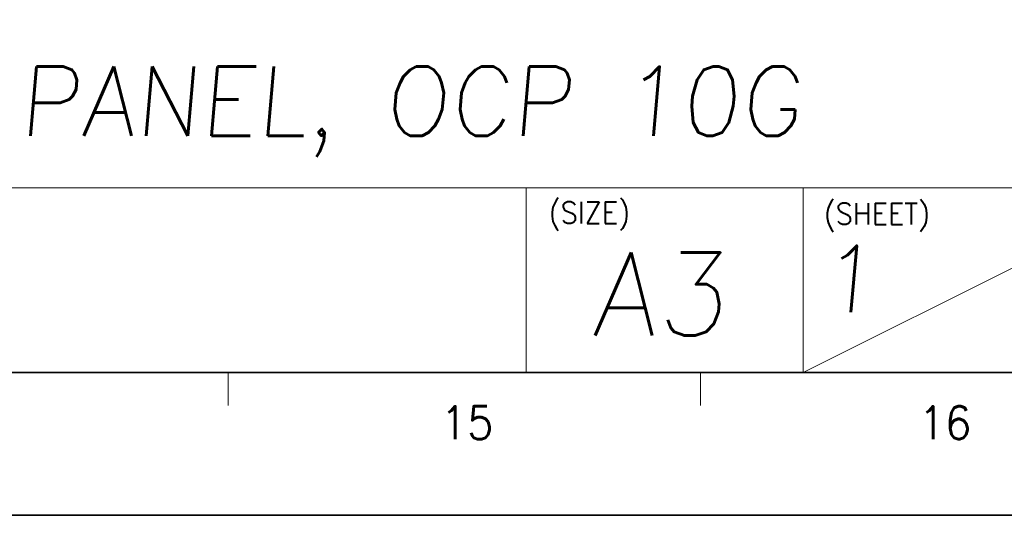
# Model space of a CAD drawing. Header units: millimetres. Extents: x 4497 to 11741, y 5958 to 12619.
# Tile 253 of 256: x 5420 to 5473, y 10625 to 10652. Entities that reach past the tile are written whole.
import ezdxf
from ezdxf.enums import TextEntityAlignment as Align

# ---------------------------------------------------------------- set-up
doc = ezdxf.new("R2010")
doc.units = ezdxf.units.MM
doc.header["$LTSCALE"] = 0.8
doc.layers.get('0').update_dxf_attribs({"linetype": 'CONTINUOUS', "lineweight": 0})
doc.layers.add('2', color=3, linetype='CONTINUOUS', lineweight=0)
doc.styles.get("Standard").update_dxf_attribs({"font": 'romans.shx', "width": 0.8, "oblique": 5, "bigfont": 'whgtxt.shx'})

msp = doc.modelspace()

# ---------------------------------------------------------------- linework, layer by layer
at = {"color": 7, "linetype": 'Continuous'}
for p, q in [((5406.242, 10642.642), (5481.701, 10642.642)), ((5447.252, 10632.799), (5447.252, 10642.642)), ((5462.016, 10632.799), (5462.016, 10642.642)), ((5462.016, 10632.799), (5481.701, 10642.642)), ((5406.242, 10632.799), (5481.701, 10632.799)), ((5406.242, 10632.799), (5481.701, 10632.799)), ((5423.445, 10632.799), (5481.701, 10632.799)), ((5431.395, 10631.04), (5431.395, 10632.799)), ((5456.548, 10631.04), (5456.548, 10632.799))]:
    msp.add_line(p, q, dxfattribs=at)
at = {"color": 7, "linetype": 'Continuous', "lineweight": 35}
msp.add_line((5079.252, 10632.799), (5481.701, 10632.799), dxfattribs=at)
msp.add_lwpolyline([(5069.597, 10922.191), (5069.597, 10625.191), (5489.597, 10625.191), (5489.597, 10922.191)], close=True, dxfattribs=at)

# ---------------------------------------------------------------- texts
at = {"color": 7, "linetype": 'Continuous', "width": 0.933333}
for s, p in [('(SIZE)', (5448.458, 10641.891)), ('(SHEET)', (5463.106, 10641.83))]:
    msp.add_text(s, height=1.1408, dxfattribs=at).set_placement(p, align=Align.TOP_LEFT)
at = {"linetype": 'Continuous', "oblique": 5}
for s, height, p in [('A3', 4.4313, (5450.748, 10634.767)), ('1', 3.545, (5462.884, 10636.012))]:
    msp.add_text(s, height=height, dxfattribs=at).set_placement(p)
at = {"color": 7, "linetype": 'Continuous', "width": 0.933333}
for s, p in [('15', (5444.112, 10630.126)), ('16', (5469.561, 10630.126))]:
    msp.add_text(s, height=1.759, dxfattribs=at).set_placement(p, align=Align.MIDDLE_CENTER)
at = {"layer": '2', "oblique": 5}
msp.add_text('PANEL, OCP 10G', height=3.6864, dxfattribs=at).set_placement((5420.233, 10645.425))

doc.saveas('drawing.dxf')
